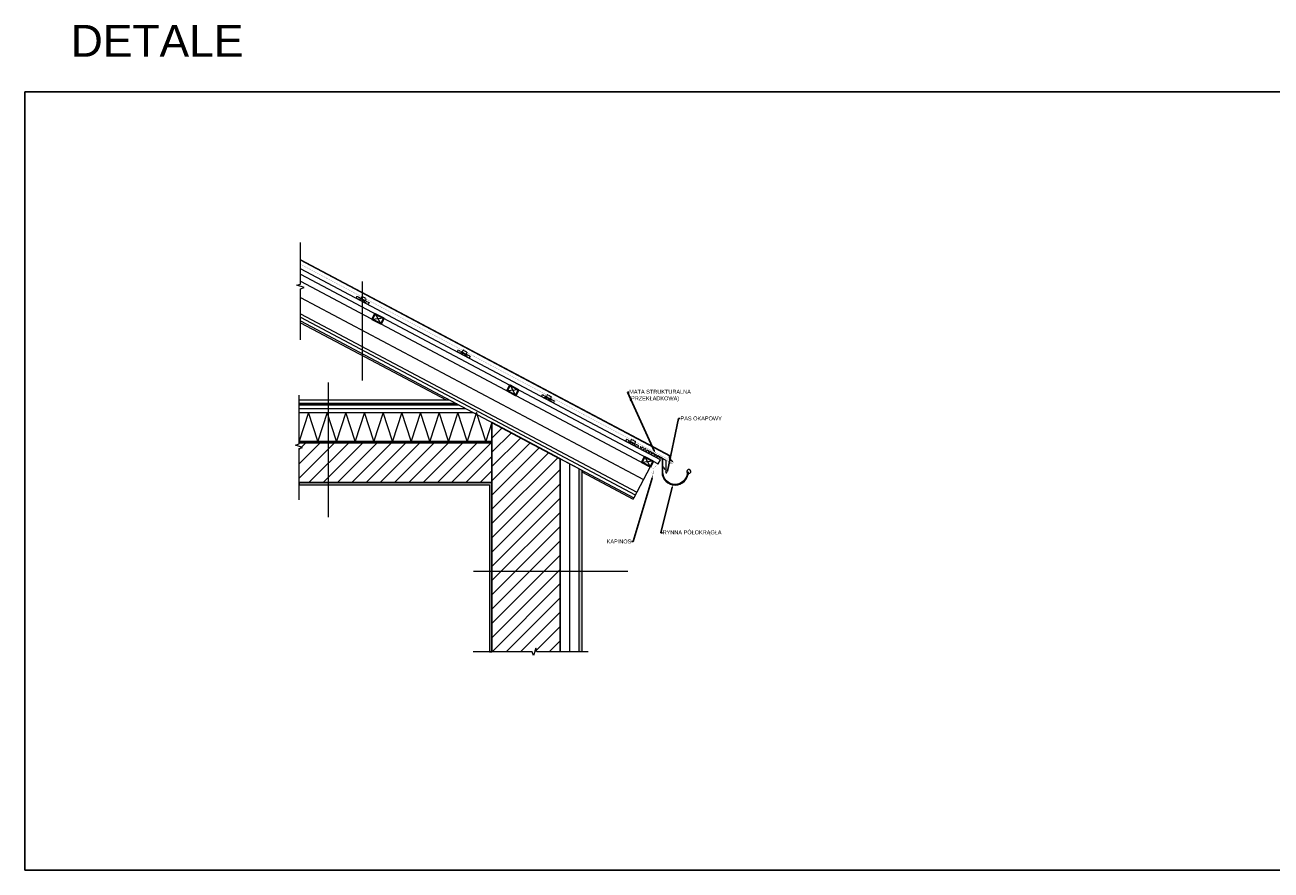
# Model space of a CAD drawing. Header units: millimetres. Extents: x -2720 to 125583, y -8970 to 34912.
# Tile 89 of 105: x 42004 to 49848, y 29587 to 34908. Entities that reach past the tile are written whole.
import ezdxf
from ezdxf import colors
from ezdxf.entities.mleader import LeaderData, LeaderLine
from ezdxf.enums import TextEntityAlignment as Align
from ezdxf.math import Vec2, Vec3

# ---------------------------------------------------------------- set-up
doc = ezdxf.new("R2010")
doc.units = ezdxf.units.MM
for name, pattern in [('ACAD_ISO03W100', [30, 12, -18]), ('DASHED', [19.05, 12.7, -6.35]), ('STRICHLINIE', [0.75, 0.5, -0.25])]:
    doc.linetypes.add(name, pattern=pattern)
doc.layers.add('000_HATCH', color=253, linetype='Continuous', lineweight=5, transparency=0.5)
for name, color, linetype, lineweight in [('A - Opisy', 44, 'Continuous', 9), ('A_HYDROIZOLACJA', 200, 'ACAD_ISO03W100', 9), ('A_KONST_ISTNIEJĄCE', 83, 'Continuous', 25), ('A_OPISY', 40, 'Continuous', 9), ('A_WIDOK', 141, 'Continuous', 13), ('A_widokk', 1, 'Continuous', 15)]:
    doc.layers.add(name, color=color, linetype=linetype, lineweight=lineweight)
for name, color, linetype, lineweight, true_color in [('A_HATCH', 7, 'Continuous', 5, 0x999999), ('A_IZOLEACJA TERMI_PROJEKTOWANA', 7, 'Continuous', 15, 0x0089b6), ('A_ŚCIANY NOWOPROJEKTOWANE', 140, 'Continuous', 35, 0x00bfff)]:
    doc.layers.add(name, color=color, linetype=linetype, lineweight=lineweight, true_color=true_color)
doc.styles.add('ARIACE', font='arial.ttf')
doc.styles.get("Standard").update_dxf_attribs({"font": 'arial.ttf'})
doc.linetypes.add('BATTING', pattern='A,0.0001,-0.1,[134,ltypeshp.shx,S=0.1,R=0,X=-0.1,Y=0],-0.2,[134,ltypeshp.shx,S=0.1,R=180,X=0.1,Y=0],-0.1', length=0.4001)

# ---------------------------------------------------------------- blocks, each defined once
blk = doc.blocks.new('DACH.')
at = {"linetype": 'STRICHLINIE'}
blk.add_lwpolyline([(5.9, 12.7), (0, 0), (-77, 35.9), (-71.1, 48.6)], close=True, dxfattribs=at)
for points in [[(-50.4, 27.9), (-59.5, 32.2), (-61.2, 28.5)], [(-52.1, 24.3), (-47.9, 33.4), (-20.7, 20.7), (-24.9, 11.6)], [(-19, 24.3), (-13.5, 36.1), (-40.7, 48.8), (-46.2, 37)], [(-23.2, 15.2), (-14.2, 11), (-15.9, 7.4)]]:
    blk.add_lwpolyline(points, dxfattribs=at)

msp = doc.modelspace()

# ---------------------------------------------------------------- hatches: boundary and pattern name
at = {"layer": 'A_HATCH'}
h = msp.add_hatch(dxfattribs=at)
h.set_pattern_fill('ANSI31', color=256, scale=20)
h.set_pattern_definition([(45, (-270570.75, -124975.25), (-44.901281, 44.901281), [])])
h.paths.add_polyline_path([(44943.87, 30960.86), (45373.87, 30960.86), (45373.87, 32176.81), (44943.87, 32404.95)])
h = msp.add_hatch(dxfattribs=at)
h.set_pattern_fill('ANSI31', color=256, scale=20)
h.set_pattern_definition([(45, (-527094.19, 70810.61), (-44.9012806, 44.9012806), [])])
h.paths.add_polyline_path([(43729.66, 32277.09), (43729.66, 32027.09), (44943.87, 32027.09), (44943.87, 32277.09)])
at = {"layer": 'A_HATCH', "linetype": 'ByBlock'}
h = msp.add_hatch(dxfattribs=at)
h.set_pattern_fill('AR-SAND', color=256, scale=0.2)
h.set_pattern_definition([(37.5, (-3039.768, -2375.465), (-0.3200063, 9.7882647), [0, -7.7216, 0, -8.636, 0, -8.255]), (7.5, (-3039.768, -2375.465), (8.9904657, 14.336502), [0, -4.1656, 0, -6.9596, 0, -2.667]), (327.5, (-3046.016, -2375.465), (15.8198474, 0.0287437), [0, -2.54, 0, -9.144, 0, -11.938]), (317.5, (-3046.016, -2375.465), (15.271129, 4.4585865), [0, -1.27, 0, -5.9944, 0, -6.858])])
h.paths.add_polyline_path([(45493.87, 30960.86), (45493.87, 32113.14), (45508.87, 32105.18), (45508.87, 30960.86)])
h = msp.add_hatch(dxfattribs=at)
h.set_pattern_fill('AR-SAND', color=256, scale=0.2)
h.paths.add_polyline_path([(43729.66, 32012.09), (44928.87, 32012.09), (44928.87, 30960.86), (44943.87, 30960.86), (44943.87, 32027.09), (43729.66, 32027.09)])

# ---------------------------------------------------------------- linework, layer by layer
at = {"layer": '000_HATCH', "linetype": 'BATTING', "ltscale": 60}
msp.add_lwpolyline([(43729.66, 32492.81), (44778.26, 32492.81)], dxfattribs=at)
at = {"layer": 'A_HYDROIZOLACJA', "ltscale": 2, "const_width": 10}
for points in [[(43729.66, 32522.09), (44723.08, 32522.09)], [(43729.66, 32282.09), (44943.87, 32282.09)]]:
    msp.add_lwpolyline(points, dxfattribs=at)
at = {"layer": 'A_IZOLEACJA TERMI_PROJEKTOWANA', "ltscale": 2}
for p, q in [((46069.17, 32192.79), (43738.21, 33429.5)), ((46068.29, 32189.86), (43738.21, 33426.11)), ((46023.21, 32124.69), (46032.34, 32108.87)), ((46170.77, 32096.56), (46170.77, 32092.77)), ((46179.26, 32092.77), (46174.27, 32092.77)), ((46183.26, 32084.07), (46179.07, 32080.26)), ((46178.98, 32080.26), (46177.22, 32073.24))]:
    msp.add_line(p, q, dxfattribs=at)
at = {"layer": 'A_IZOLEACJA TERMI_PROJEKTOWANA', "ltscale": 2, "const_width": 1}
for points in [[(46055.57, 32146.92), (46067.85, 32146.55), (46073.99, 32146.37), (46077.06, 32146.28), (46077.4, 32146.27), (46077.5, 32146.26), (46077.72, 32146.25), (46078.15, 32146.24), (46079.94, 32146.54), (46080.81, 32146.88), (46081.63, 32147.35), (46083, 32148.59), (46083.92, 32150.09), (46084.41, 32151.79), (46084.41, 32153.64), (46084.2, 32154.56), (46083.87, 32155.43), (46082.89, 32156.95), (46082.59, 32157.27), (46082.44, 32157.42), (46082.36, 32157.49), (46082.35, 32157.5), (46082.34, 32157.5), (46082.34, 32157.5), (46082.34, 32157.5), (46082.23, 32157.56), (46081.58, 32157.91), (46079, 32159.27), (46068.69, 32164.75), (46048.07, 32175.69), (45718.09, 32350.76), (45058.13, 32700.91), (43738.21, 33401.21)], [(46005.31, 32170.08), (45991.25, 32143.58), (45959.06, 32115.37)], [(45959.59, 32114.89), (45874.94, 32159.8)], [(46041.26, 32079.17), (46032.65, 32099.36)]]:
    msp.add_lwpolyline(points, dxfattribs=at)
at = {"layer": 'A_IZOLEACJA TERMI_PROJEKTOWANA', "ltscale": 2}
for points in [[(43738.21, 33338.95), (45990.37, 32144.05), (46004.43, 32170.55), (43738.21, 33372.91)], [(43738.21, 33293.67), (45939.97, 32125.5)], [(43738.21, 33089.9), (45855.61, 31966.5)], [(43738.21, 33044.62), (45836.86, 31931.16)], [(43738.21, 33033.3), (44654.62, 32547.09)], [(45508.87, 32093.86), (45832.18, 31922.33)], [(45939.97, 32125.5), (45855.61, 31966.5)], [(46170.77, 32092.77), (46172, 32088.85)], [(45855.61, 31966.5), (45836.86, 31931.16), (45832.18, 31922.33)]]:
    msp.add_lwpolyline(points, dxfattribs=at)
at = {"layer": 'A_IZOLEACJA TERMI_PROJEKTOWANA', "linetype": 'BATTING', "ltscale": 200}
msp.add_lwpolyline([(43738.21, 33191.78), (45897.79, 32046)], dxfattribs=at)
at = {"layer": 'A_IZOLEACJA TERMI_PROJEKTOWANA', "linetype": 'BATTING', "ltscale": 50}
msp.add_lwpolyline([(43738.21, 33067.26), (45846.24, 31948.83)], dxfattribs=at)
at = {"layer": 'A_IZOLEACJA TERMI_PROJEKTOWANA', "linetype": 'Continuous', "ltscale": 150}
msp.add_lwpolyline([(44943.27, 32405.26), (44904.7, 32287.09), (44845.95, 32467.09), (44787.2, 32287.09), (44728.44, 32467.09), (44669.69, 32287.09), (44610.94, 32467.09), (44552.19, 32287.09), (44493.44, 32467.09), (44434.68, 32287.09), (44375.93, 32467.09), (44317.18, 32287.09), (44258.43, 32467.09), (44199.67, 32287.09), (44140.92, 32467.09), (44082.17, 32287.09), (44023.42, 32467.09), (43964.66, 32287.09), (43905.91, 32467.09), (43847.16, 32287.09), (43788.41, 32467.09), (43729.66, 32287.09)], dxfattribs=at)
at = {"layer": 'A_IZOLEACJA TERMI_PROJEKTOWANA', "linetype": 'DASHED', "elevation": 0}
msp.add_lwpolyline([(46015.69, 32180.61), (45879.55, 32252.89), (45876.99, 32248.61), (46013.58, 32176.08)], dxfattribs=at)
at = {"layer": 'A_IZOLEACJA TERMI_PROJEKTOWANA', "ltscale": 14}
msp.add_lwpolyline([(45493.87, 30960.86), (45493.87, 32113.14), (45373.87, 32176.81), (45373.87, 30960.86)], dxfattribs=at)
at = {"layer": 'A_IZOLEACJA TERMI_PROJEKTOWANA', "ltscale": 2, "const_width": 1}
for points in [[(46046.25, 32163.04, 0.6068149), (46044.06, 32161.53, -0.6068149), (46046.25, 32163.04), (46070.21, 32150.32, 1), (46071.62, 32152.97), (45913.81, 32236.69)], [(45950, 32091.07), (45954.89, 32074.14, 0.767327), (45957.78, 32074.24), (45959.84, 32114.23, 0.2446428), (45959.06, 32115.37)], [(46027.48, 32113.52), (46023.21, 32120.92, 0.767327), (46020.41, 32120.17), (46020.41, 32092.77, 1), (46173.27, 32092.77)], [(46041.26, 32079.17, 0.767327), (46044.06, 32079.92), (46044.06, 32161.53)], [(46183.26, 32095.57), (46183.26, 32086.57, 2.4142136), (46173.27, 32096.56), (46173.27, 32092.77)]]:
    msp.add_lwpolyline(points, format="xyb", dxfattribs=at)
at = {"layer": 'A_IZOLEACJA TERMI_PROJEKTOWANA', "ltscale": 2}
for points in [[(46041.18, 32084.97), (46041.16, 32164.98, 0.1373973), (46039.89, 32166.62), (45934.67, 32222.67)], [(46013.58, 32176.08, -0.2446985), (46014.42, 32174.98), (46014.42, 32092.77)], [(46174.27, 32092.77, -1), (46019.42, 32092.77), (46019.42, 32174.98, 0.2829038), (46015.69, 32180.61)]]:
    msp.add_lwpolyline(points, format="xyb", dxfattribs=at)
at = {"layer": 'A_IZOLEACJA TERMI_PROJEKTOWANA', "linetype": 'BATTING', "ltscale": 150}
msp.add_lwpolyline([(45433.87, 30960.86), (45433.87, 32144.97)], dxfattribs=at)
at = {"layer": 'A_IZOLEACJA TERMI_PROJEKTOWANA', "ltscale": 2}
msp.add_lwpolyline([(45493.87, 30960.86), (45493.87, 32113.14), (45508.87, 32105.18), (45508.87, 30960.86)], close=True, dxfattribs=at)
at = {"layer": 'A_IZOLEACJA TERMI_PROJEKTOWANA', "ltscale": 2, "extrusion": (-1.25575e-08, -2.36701e-08, -1)}
for centre, end in [((-46090.83, 32186.14, 0), 13.554853), ((-46096.77, 32183, 0), 19.54343)]:
    msp.add_arc(centre, 29.29, 299.504245, end, dxfattribs=at)
at = {"layer": 'A_IZOLEACJA TERMI_PROJEKTOWANA', "ltscale": 2}
for centre, radius, start, end in [((46096.84, 32092.77), 82.42, 180, 359.999997), ((46021.56, 32123.08), 2.31, 44.26639, 158.037957), ((46183.26, 32096.56), 12.49, 269.999999, 180)]:
    msp.add_arc(centre, radius, start, end, dxfattribs=at)
at = {"layer": 'A_KONST_ISTNIEJĄCE', "ltscale": 2}
msp.add_lwpolyline([(42003.93, 34487.07), (57692.74, 34487.07), (57692.74, 29586.95), (42003.93, 29586.95)], close=True, dxfattribs=at)
for points in [[(44943.87, 32404.95), (45373.87, 32176.81), (45373.87, 30960.86)], [(44943.87, 30960.86), (44943.87, 32404.95)], [(43729.66, 32277.09), (44943.87, 32277.09), (44943.87, 32027.09), (43729.66, 32027.09)]]:
    msp.add_lwpolyline(points, dxfattribs=at)
at = {"layer": 'A_OPISY'}
for points in [[(44129.38, 32668.29), (44129.38, 33292.38)], [(43911.93, 32656.05), (43911.93, 31809.27)], [(44826.84, 31469.43), (45799.26, 31469.43)]]:
    msp.add_lwpolyline(points, dxfattribs=at)
at = {"layer": 'A_WIDOK', "ltscale": 2}
for p, q in [((44262.24, 33060.92), (44190.49, 33053.7)), ((44209.24, 33089.04), (44243.5, 33025.58)), ((45057.48, 32639), (45091.73, 32575.54)), ((45110.48, 32610.88), (45038.73, 32603.66)), ((45905.72, 32188.96), (45939.97, 32125.5)), ((45958.72, 32160.84), (45886.97, 32153.62))]:
    msp.add_line(p, q, dxfattribs=at)
for points in [[(43729.66, 32547.09), (44675.96, 32547.09)], [(43729.66, 32527.09), (44713.65, 32527.09)], [(43729.66, 32517.09), (44732.5, 32517.09)], [(43729.66, 32467.09), (44826.74, 32467.09)], [(43729.66, 32287.09), (44943.87, 32287.09)], [(43729.66, 32012.09), (44928.87, 32012.09), (44928.87, 30960.86), (44943.87, 30960.86), (44943.87, 32027.09), (43729.66, 32027.09), (43729.66, 32012.09)]]:
    msp.add_lwpolyline(points, dxfattribs=at)
at = {"layer": 'A_widokk', "transparency": 33554687}
for points in [[(43738.21, 32924.89), (43738.21, 33247.31), (43760.72, 33254.66), (43715.7, 33269.36), (43738.21, 33276.71), (43738.21, 33538.22)], [(43729.66, 31918.68), (43729.66, 32241.1), (43752.16, 32248.45), (43707.15, 32263.15), (43729.66, 32270.5), (43729.66, 32576.71)], [(45549.17, 30960.86), (45226.75, 30960.86), (45219.4, 30983.37), (45204.7, 30938.35), (45197.35, 30960.86), (44825.54, 30960.86)]]:
    msp.add_lwpolyline(points, dxfattribs=at)
at = {"layer": 'A_ŚCIANY NOWOPROJEKTOWANE', "ltscale": 2}
for points in [[(44262.24, 33060.92), (44243.5, 33025.58), (44190.49, 33053.7), (44209.24, 33089.04)], [(45110.48, 32610.88), (45091.73, 32575.54), (45038.73, 32603.66), (45057.48, 32639)], [(45958.72, 32160.84), (45939.97, 32125.5), (45886.97, 32153.62), (45905.72, 32188.96)]]:
    msp.add_lwpolyline(points, close=True, dxfattribs=at)

# ---------------------------------------------------------------- block references
at = {"layer": 'A_IZOLEACJA TERMI_PROJEKTOWANA', "ltscale": 2, "rotation": 357.0713868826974}
for p in [(44163.75, 33147.17), (44800.19, 32809.5), (45330.21, 32528.29), (45860.23, 32247.09)]:
    msp.add_blockref('DACH.', p, dxfattribs=at)

# ---------------------------------------------------------------- texts
at = {"layer": 'A - Opisy', "style": 'ARIACE'}
msp.add_text('DETALE', height=200, dxfattribs=at).set_placement((42836.03, 34808), align=Align.MIDDLE_CENTER)

# ---------------------------------------------------------------- leaders
at = {"layer": 'A_OPISY'}
ml = msp.add_multileader_mtext('Standard', dxfattribs=at)
ml.set_content('MATA STRUKTURALNA (PRZEKŁADKOWA)', color=256)
ml.set_leader_properties()
ml.build(insert=Vec2(0, 0))
ml.multileader.update_dxf_attribs({"arrow_head_size": 20})
ctx = ml.context
ctx.base_point, ctx.char_height, ctx.arrow_head_size, ctx.plane_origin = Vec3(45806.05, 32594.97), 25, 20, Vec3(45991.37, 32467.52)
notes = []
notes.append((ctx, [(1, (1, 1, 0), (45796.05, 32594.97), (1, 0), 10, [(1, [(45973.98, 32209.17)], 0, [])])]))
ctx.mtext.insert, ctx.mtext.width, ctx.mtext.flow_direction = Vec3(45808.05, 32611.14), 550, 5
ml = msp.add_multileader_mtext('Standard', dxfattribs=at)
ml.set_content('PAS OKAPOWY', color=256)
ml.set_leader_properties()
ml.build(insert=Vec2(0, 0))
ml.multileader.update_dxf_attribs({"arrow_head_size": 20})
ctx = ml.context
ctx.base_point, ctx.char_height, ctx.arrow_head_size, ctx.plane_origin = Vec3(46128.85, 32430.25), 25, 20, Vec3(46061.45, 32338.27)
notes.append((ctx, [(1, (1, 1, 0), (46118.85, 32430.25), (1, 0), 10, [(1, [(46044.06, 32079.92)], 0, [])])]))
ctx.mtext.insert, ctx.mtext.width, ctx.mtext.flow_direction = Vec3(46130.85, 32442.97), 550, 5
ml = msp.add_multileader_mtext('Standard', dxfattribs=at)
ml.set_content('KAPINOS', color=256)
ml.set_leader_properties()
ml.build(insert=Vec2(0, 0))
ml.multileader.update_dxf_attribs({"arrow_head_size": 20})
ctx = ml.context
ctx.base_point, ctx.char_height, ctx.arrow_head_size, ctx.plane_origin = Vec3(45668.32, 31655.79), 25, 20, Vec3(45975.18, 32332.59)
ctx.text_align_type = 2
notes.append((ctx, [(0, (1, 1, 0), (45833.2, 31655.79), (-1, 0), 10, [(1, [(45957.78, 32074.24)], 0, [])])]))
ctx.mtext.insert, ctx.mtext.width, ctx.mtext.alignment, ctx.mtext.flow_direction = Vec3(45821.2, 31668.5), 550, 3, 5
ml = msp.add_multileader_mtext('Standard', dxfattribs=at)
ml.set_content('RYNNA PÓŁOKRĄGŁA', color=256)
ml.set_leader_properties()
ml.build(insert=Vec2(0, 0))
ml.multileader.update_dxf_attribs({"arrow_head_size": 20})
ctx = ml.context
ctx.base_point, ctx.char_height, ctx.arrow_head_size, ctx.plane_origin = Vec3(46016.37, 31709.61), 25, 20, Vec3(46100.5, 32275.94)
notes.append((ctx, [(1, (1, 1, 0), (46006.37, 31709.61), (1, 0), 10, [(1, [(46083.1, 32017.59)], 0, [])])]))
ctx.mtext.insert, ctx.mtext.width, ctx.mtext.flow_direction = Vec3(46018.37, 31725.77), 550, 5
for ctx, leaders in notes:
    for number, flags, end, landing, length, lines in leaders:
        leader = LeaderData()
        leader.index, (leader.has_last_leader_line, leader.has_dogleg_vector, leader.attachment_direction) = number, flags
        leader.last_leader_point, leader.dogleg_vector, leader.dogleg_length = Vec3(end), Vec3(landing), length
        for number, points, colour, breaks in lines:
            line = LeaderLine()
            line.index, line.vertices, line.color, line.breaks = number, Vec3.list(points), colors.encode_raw_color(colour), breaks
            leader.lines.append(line)
        ctx.leaders.append(leader)

doc.saveas('drawing.dxf')
